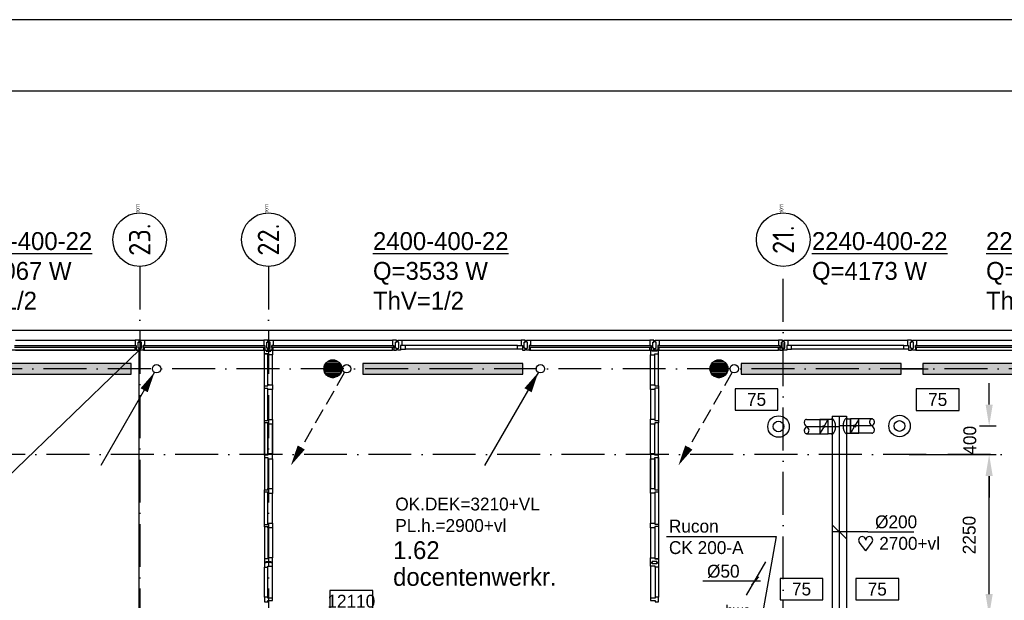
# Model space of a CAD drawing. Extents: x -39327 to 109237, y 358172 to 442272.
# Tile 94 of 96: x 69030 to 82799, y 434156 to 442272. Entities that reach past the tile are written whole.
import ezdxf
from ezdxf.enums import TextEntityAlignment as Align

# ---------------------------------------------------------------- set-up
doc = ezdxf.new("R2010")
doc.units = 0
doc.header["$LTSCALE"] = 100
for name, pattern in [('2322107', [2000, 1000, 1000]), ('CENTER2', [11.25, 7.5, -1.25, 1.25, -1.25]), ('CENTER4', [5, 3.125, -0.625, 0.625, -0.625]), ('DASHDOT', [9, 6, -1.5, 0, -1.5]), ('LURETOUR', [6, 4, -2])]:
    doc.linetypes.add(name, pattern=pattern)
doc.layers.get('0').update_dxf_attribs({"linetype": 'CONTINUOUS'})
doc.layers.get('DEFPOINTS').update_dxf_attribs({"linetype": 'CONTINUOUS'})
for name, color, linetype in [('00KAD025', 2, 'CONTINUOUS'), ('00KAD070', 5, 'CONTINUOUS'), ('AL$1----_ALGEMEEN', 7, 'CONTINUOUS'), ('AL$7----_STRAMIEN', 1, 'DASHDOT'), ('AL21----_BUITENWAND', 4, 'CONTINUOUS'), ('AL28----_KONSTRUKTIE', 3, 'CONTINUOUS'), ('AL31----_BUITENKOZ', 7, 'CONTINUOUS'), ('AL32----_BINNENKOZ', 7, 'CONTINUOUS'), ('ALN-----_BLOCKNAAM', 2, 'CONTINUOUS'), ('ALXAA---_GEWBETON', 12, 'CONTINUOUS'), ('ALXOU---_GLAS', 7, 'CONTINUOUS'), ('BL$2----', 7, 'CONTINUOUS'), ('BOUW', 8, 'CONTINUOUS'), ('WI561---', 1, 'CONTINUOUS'), ('WL521---', 4, 'CONTINUOUS'), ('WL561---', 4, 'CONTINUOUS'), ('WL561---_AANVOER', 4, 'CONTINUOUS'), ('WL570---', 3, 'CONTINUOUS'), ('WL570---_HARTLIJN', 1, 'CONTINUOUS'), ('WL570---_RETOUR', 3, 'CONTINUOUS'), ('WM$1----', 1, 'CONTINUOUS'), ('WM570---', 1, 'CONTINUOUS')]:
    doc.layers.add(name, color=color, linetype=linetype)
doc.styles.add('BURO-018', font='BUROFONT.shx', dxfattribs={"height": 180})
doc.styles.add('BURO-025', font='BUROFONT.shx', dxfattribs={"height": 250})
doc.styles.get("Standard").update_dxf_attribs({"font": 'ISOCP'})
doc.dimstyles.new('CEES', dxfattribs={"dimscale": 100, "dimtxt": 3, "dimasz": 3, "dimexe": 1, "dimexo": 1, "dimgap": 1.5, "dimtad": 0, "dimdec": 0, "dimzin": 0, "dimtxsty": 'BURO-018', "dimcen": -3, "dimdle": 1.25, "dimclrd": 1, "dimclre": 1, "dimclrt": 1, "dimazin": 3, "dimtfac": 0.75, "dimtdec": 0, "dimtofl": 0, "dimtmove": 0, "dimatfit": 3, "dimtvp": 1.5, "dimtolj": 1, "dimtzin": 0})

# ---------------------------------------------------------------- blocks, each defined once
blk = doc.blocks.new('1011')
at = {"layer": 'AL$7----_STRAMIEN', "color": 7, "linetype": 'CONTINUOUS'}
blk.add_circle((-750, 0), 750, dxfattribs=at)
at = {"layer": 'ALN-----_BLOCKNAAM', "linetype": 'CONTINUOUS'}
blk.add_text('1011', height=100, dxfattribs=at).set_placement((0, 0))
blk = doc.blocks.new('2322401')
at = {"color": 0, "linetype": 'CONTINUOUS'}
for p, q in [((-0.5, 0.5, 1), (-0.5, 0.5)), ((-0.5, 0.5, 1), (-0.5, -0.5, 1)), ((0.5, 0.5, 1), (-0.5, 0.5, 1)), ((0.5, 0.5), (-0.5, 0.5)), ((-0.5, 0.5), (-0.5, -0.5)), ((0.5, 0.5, 1), (0.5, 0.5)), ((0.5, -0.5, 1), (0.5, 0.5, 1)), ((0.5, -0.5), (0.5, 0.5)), ((-0.5, -0.5, 1), (-0.5, -0.5)), ((-0.5, -0.5, 1), (0.5, -0.5, 1)), ((-0.5, -0.5), (0.5, -0.5)), ((0.5, -0.5, 1), (0.5, -0.5))]:
    blk.add_line(p, q, dxfattribs=at)
blk = doc.blocks.new('CVHATCH1')
at = {"color": 0, "linetype": 'CONTINUOUS'}
blk.add_solid([(-0.5, -0.5), (0.5, -0.5), (-0.5, 0.5), (0.5, 0.5)], dxfattribs=at)
blk = doc.blocks.new('LU-ORNAM-C8C810')
at = {"color": 0, "linetype": 'CONTINUOUS'}
for radius in [100, 50]:
    blk.add_circle((0, 0), radius, dxfattribs=at)
at = {"color": 0, "linetype": 'CONTINUOUS', "style": 'BURO-018', "flags": 1}
for tag, p in [('LU_ID', (0, 0)), ('LU_DEBIET', (0, -3)), ('LU_FABR', (0, -6)), ('LU_ARTNR', (0, -9))]:
    blk.add_attdef(tag, p, '', height=1.8, dxfattribs=at)
blk = doc.blocks.new('LU-1D-K-C8')
at = {"color": 0, "linetype": 'CONTINUOUS'}
for p, q in [((-0.5, 100), (0.5, 100)), ((-0.5, -100), (0.5, -100))]:
    blk.add_line(p, q, dxfattribs=at)
at = {"layer": 'WL570---_HARTLIJN', "linetype": 'CENTER2'}
blk.add_line((-0.5, 0), (0.5, 0), dxfattribs=at)
blk = doc.blocks.new('LU-1-KB')
at = {"color": 0, "linetype": 'CONTINUOUS'}
for points in [[(0.168, 0.25, 0.068022), (0.155, 0.349, 0.080261), (0.119, 0.427, 0.107085), (0.061, 0.483, 0.138897), (0, 0.5, 0.138897), (-0.061, 0.483, 0.107085), (-0.119, 0.427, 0.080261), (-0.155, 0.349, 0.068022), (-0.168, 0.25, 0.068022)], [(0, -0.5, 0.138897), (0.061, -0.483, 0.107085), (0.119, -0.427, 0.080261), (0.155, -0.349, 0.068022), (0.168, -0.25, 0.068022)]]:
    blk.add_lwpolyline(points, format="xyb", dxfattribs=at)
for centre, start, end in [((0.167, 0.294), 187.45943, 240.38172), ((-0.167, 0.294), 299.61828, 352.54057), ((-0.167, -0.294), 7.45943, 60.38172)]:
    blk.add_arc(centre, 0.338, start, end, dxfattribs=at)
blk = doc.blocks.new('LU-ORND')
at = {"color": 0, "linetype": 'CONTINUOUS'}
for p, q in [((-3, 1.5), (-3, -1.5)), ((3, 1.5), (-3, 1.5)), ((3, -1.5), (3, 1.5)), ((-3, -1.5), (3, -1.5))]:
    blk.add_line(p, q, dxfattribs=at)
blk = doc.blocks.new('LU-1-KB1')
at = {"color": 0, "linetype": 'BYBLOCK'}
blk.add_line((0, -0.5), (0, 0.5), dxfattribs=at)
blk = doc.blocks.new('LU-1D-Z--5A-C8C89D')
at = {"color": 0, "linetype": 'CONTINUOUS'}
for p, q in [((-100, -116), (-100, -157)), ((100, -116), (100, -157)), ((-100, -157), (100, -157))]:
    blk.add_line(p, q, dxfattribs=at)
at = {"color": 0, "linetype": 'CONTINUOUS', "flags": 128}
for points in [[(-100, -116, 0.02182), (-100, -114, 0.037214), (-100, -113, 0.006436), (-101, -111, 0.02182), (-101, -111, 0.02182), (-101, -109, 0.02182), (-102, -108, 0.02182), (-103, -107, 0.02182), (-104, -106, 0.02182), (-105, -105, 0.02182), (-106, -104, 0.02182), (-107, -103, 0.02182), (-108, -102, 0.02182), (-109, -101, 0.02182), (-111, -101, 0.02182), (-111, -101, 0.006436), (-113, -100, 0.037214), (-114, -100, 0.02182), (-116, -100)], [(116, -100, 0.02182), (114, -100, 0.037214), (113, -100, 0.006436), (111, -101, 0.02182), (111, -101, 0.02182), (109, -101, 0.02182), (108, -102, 0.02182), (107, -103, 0.02182), (106, -104, 0.02182), (105, -105, 0.02182), (104, -106, 0.02182), (103, -107, 0.02182), (102, -108, 0.02182), (101, -109, 0.02182), (101, -111, 0.02182), (101, -111, 0.006436), (100, -113, 0.037214), (100, -114, 0.02182), (100, -116)]]:
    blk.add_lwpolyline(points, format="xyb", dxfattribs=at)
at = {"color": 0, "linetype": 'CONTINUOUS'}
blk.add_arc((0, -216), 164, 45, 135, dxfattribs=at)
at = {"layer": 'WL570---_HARTLIJN', "linetype": 'CENTER4'}
blk.add_line((0, -157), (0, 0), dxfattribs=at)
blk = doc.blocks.new('LU-1D-Z-5A-C8C89D')
at = {"color": 0, "linetype": 'CONTINUOUS'}
for p, q in [((-100, 116), (-100, 157)), ((-100, 157), (100, 157)), ((100, 116), (100, 157))]:
    blk.add_line(p, q, dxfattribs=at)
at = {"color": 0, "linetype": 'CONTINUOUS', "flags": 128}
for points in [[(-116, 100, 0.02182), (-114, 100, 0.037214), (-113, 100, 0.006436), (-111, 101, 0.02182), (-111, 101, 0.02182), (-109, 101, 0.02182), (-108, 102, 0.02182), (-107, 103, 0.02182), (-106, 104, 0.02182), (-105, 105, 0.02182), (-104, 106, 0.02182), (-103, 107, 0.02182), (-102, 108, 0.02182), (-101, 109, 0.02182), (-101, 111, 0.02182), (-101, 111, 0.006436), (-100, 113, 0.037214), (-100, 114, 0.02182), (-100, 116)], [(100, 116, 0.02182), (100, 114, 0.037214), (100, 113, 0.006436), (101, 111, 0.02182), (101, 111, 0.02182), (101, 109, 0.02182), (102, 108, 0.02182), (103, 107, 0.02182), (104, 106, 0.02182), (105, 105, 0.02182), (106, 104, 0.02182), (107, 103, 0.02182), (108, 102, 0.02182), (109, 101, 0.02182), (111, 101, 0.02182), (111, 101, 0.006436), (113, 100, 0.037214), (114, 100, 0.02182), (116, 100)]]:
    blk.add_lwpolyline(points, format="xyb", dxfattribs=at)
at = {"color": 0, "linetype": 'CONTINUOUS'}
blk.add_arc((0, 216), 164, 225, 315, dxfattribs=at)
at = {"layer": 'WL570---_HARTLIJN', "linetype": 'CENTER4'}
blk.add_line((0, 157), (0, 0), dxfattribs=at)
blk = doc.blocks.new('LU-1D-KL-C874')
at = {"color": 0, "linetype": 'CONTINUOUS'}
for p, q in [((-58, 100), (-58, -100)), ((58, 100), (-58, 100)), ((51, 87), (7, 13)), ((58, -100), (58, 100)), ((-58, -100), (58, -100)), ((-7, -13), (-51, -87))]:
    blk.add_line(p, q, dxfattribs=at)
blk.add_circle((0, 0), 14.6, dxfattribs=at)
blk = doc.blocks.new('*U92', base_point=(74882, 78159))
at = {"layer": 'WM570---', "linetype": 'CONTINUOUS'}
for p, q in [((74782, 78258), (74982, 78059)), ((75282, 78159), (74782, 78159)), ((75282, 78159), (75922, 78159))]:
    blk.add_line(p, q, dxfattribs=at)
at = {"layer": 'WM570---', "linetype": 'CONTINUOUS', "style": 'BURO-018'}
blk.add_text('%%c200', height=180, dxfattribs=at).set_placement((75382, 78209))
blk = doc.blocks.new('HART')
at = {"color": 1}
for q in [(-39.7, 52.4), (39.7, 52.4)]:
    blk.add_line((0, 0), q, dxfattribs=at)
for centre, start, end in [((-22.1, 65.7), 0, 217.18669), ((22.1, 65.7), 322.81331, 180)]:
    blk.add_arc(centre, 22.1, start, end, dxfattribs=at)
blk = doc.blocks.new('LDV3')
at = {"color": 0, "linetype": 'CONTINUOUS'}
for p, q in [((4.5, 7.79), (6.75, 11.69)), ((0.25, 0.43), (2.5, 4.33))]:
    blk.add_line(p, q, dxfattribs=at)
blk.add_lwpolyline([(0.25, 0.43, 0, 1, 0), (1.5, 2.6, 1, 1, 0)], format="xyseb", dxfattribs=at)
blk.add_circle((0, 0), 0.5, dxfattribs=at)
at = {"color": 0, "linetype": 'CONTINUOUS', "style": 'BURO-018'}
blk.add_attdef('LD_TEXT1', text='', height=1.8, dxfattribs=at).set_placement((3.5, 6.06), align=Align.MIDDLE)
blk = doc.blocks.new('CVRINFO2')
at = {"color": 0, "linetype": 'CONTINUOUS', "style": 'BURO-025'}
for tag, p in [('CV_TEXT125', (0, 0)), ('CV_TEXT225', (0, -4.17)), ('CV_TEXT325', (0, -8.33)), ('CV_TEXT425', (0, -12.5))]:
    blk.add_attdef(tag, p, '', height=2.5, dxfattribs=at)
blk = doc.blocks.new('LDV4107')
at = {"color": 0, "linetype": 'CONTINUOUS'}
blk.add_line((-0.25, -0.43), (-6.75, -11.69), dxfattribs=at)
blk.add_lwpolyline([(-0.25, -0.43, 0, 1, 0), (-1.5, -2.6, 1, 1, 0)], format="xyseb", dxfattribs=at)
blk.add_circle((0, 0), 0.5, dxfattribs=at)
blk = doc.blocks.new('LDV2108')
at = {"color": 0, "linetype": 'CONTINUOUS'}
for p, q in [((-0.25, -0.43), (-1.19, -2.06)), ((-1.56, -2.71), (-2.5, -4.33)), ((-2.87, -4.98), (-3.81, -6.6)), ((-4.19, -7.25), (-5.12, -8.88)), ((-5.5, -9.53), (-6.44, -11.15))]:
    blk.add_line(p, q, dxfattribs=at)
blk.add_lwpolyline([(-6.75, -11.69, 0, 1, 0), (-5.5, -9.53, 1, 1, 0)], format="xyseb", dxfattribs=at)
blk.add_circle((0, 0), 0.5, dxfattribs=at)
blk = doc.blocks.new('*D378')
at = {"color": 1, "linetype": 'BYBLOCK'}
for p, q in [((81434, 436193), (82651, 436193)), ((82551, 434243), (82551, 435893)), ((81434, 433943), (82651, 433943))]:
    blk.add_line(p, q, dxfattribs=at)
for points in [[(82501, 435893), (82601, 435893), (82551, 436193)], [(82501, 434243), (82601, 434243), (82551, 433943)]]:
    blk.add_solid(points, dxfattribs=at)
at = {"layer": 'DEFPOINTS', "color": 0, "linetype": 'BYBLOCK'}
for p in [(81334, 436193), (82551, 436193), (81334, 433943)]:
    blk.add_point(p, dxfattribs=at)
at = {"color": 1, "linetype": 'BYBLOCK', "insert": (82273, 435068), "char_height": 180, "attachment_point": 5, "rotation": 90, "style": 'BURO-018'}
blk.add_mtext('\\A1;2250', dxfattribs=at)
blk = doc.blocks.new('*D380')
at = {"color": 1, "linetype": 'BYBLOCK'}
for p, q in [((82540, 436893), (82540, 437193)), ((82403, 436593), (82640, 436593)), ((82451, 436193), (82440, 436193)), ((82540, 435893), (82540, 435593))]:
    blk.add_line(p, q, dxfattribs=at)
for points in [[(82490, 436893), (82590, 436893), (82540, 436593)], [(82490, 435893), (82590, 435893), (82540, 436193)]]:
    blk.add_solid(points, dxfattribs=at)
at = {"layer": 'DEFPOINTS', "color": 0, "linetype": 'BYBLOCK'}
for p in [(82303, 436593), (82540, 436593), (82551, 436193)]:
    blk.add_point(p, dxfattribs=at)
at = {"color": 1, "linetype": 'BYBLOCK', "insert": (82270, 436393), "char_height": 180, "attachment_point": 5, "rotation": 90, "style": 'BURO-018'}
blk.add_mtext('\\A1;400', dxfattribs=at)

msp = doc.modelspace()

# ---------------------------------------------------------------- hatches: boundary and pattern name
at = {"layer": 'ALXAA---_GEWBETON'}
h = msp.add_hatch(dxfattribs=at)
h.set_pattern_fill('GEWPBET', color=8, scale=100, style=0)
h.set_pattern_definition([(0, (-71492.193, 403848.483), (0, 20), [])])
edge = h.paths.add_edge_path()
edge.add_arc((78808, 437392.8), 125, 0, 360)

# ---------------------------------------------------------------- linework, layer by layer
at = {"color": 8, "linetype": 'CONTINUOUS'}
for points in [[(72451, 434201.3), (72451, 434134.3), (72498, 434134.3), (72498, 434151.3), (72565, 434151.3), (72565, 434184.3), (72498, 434184.3), (72498, 434201.3)], [(77965, 434134.3), (77965, 434201.3), (77918, 434201.3), (77918, 434184.3), (77851, 434184.3), (77851, 434151.3), (77918, 434151.3), (77918, 434134.3)]]:
    msp.add_lwpolyline(points, close=True, dxfattribs=at)
at = {"layer": '00KAD025', "linetype": 'CONTINUOUS'}
msp.add_line((109237.4, 442271.9), (-39327.3, 442271.9), dxfattribs=at)
at = {"layer": '00KAD070', "linetype": 'CONTINUOUS'}
msp.add_line((108237.4, 441271.9), (-38327.3, 441271.9), dxfattribs=at)
at = {"layer": 'AL$1----_ALGEMEEN', "color": 8}
for p, q in [((61708, 428992.8), (70699, 437652.8)), ((70699, 437652.8), (61708, 437652.8)), ((70699, 428992.8), (70699, 437652.8))]:
    msp.add_line(p, q, dxfattribs=at)
at = {"layer": 'AL$7----_STRAMIEN', "color": 1}
for p, q in [((70708, 438822.2), (70708, 402640.1)), ((72508, 438822.2), (72508, 369654)), ((79708, 417348.4), (79708, 438822.2)), ((90664.5, 437392.8), (8116, 437392.8)), ((90708, 436192.8), (8116, 436192.8))]:
    msp.add_line(p, q, dxfattribs=at)
at = {"layer": 'AL21----_BUITENWAND', "color": 8}
msp.add_line((53968, 437932.8), (87448, 437932.8), dxfattribs=at)
at = {"layer": 'AL28----_KONSTRUKTIE', "color": 8}
for centre in [(73408, 437392.8), (78808, 437392.8)]:
    msp.add_circle(centre, 125, dxfattribs=at)
at = {"layer": 'AL31----_BUITENKOZ', "color": 8}
for p, q in [((68973, 437791.8), (70643, 437791.8)), ((70773, 437791.8), (72443, 437791.8)), ((72573, 437791.8), (74243, 437791.8)), ((74373, 437791.8), (76043, 437791.8)), ((76173, 437791.8), (77843, 437791.8)), ((77973, 437791.8), (79643, 437791.8)), ((68973, 437652.8), (70643, 437652.8)), ((70773, 437652.8), (72443, 437652.8)), ((72573, 437652.8), (74243, 437652.8)), ((75993, 437719.8), (74423, 437719.8)), ((75993, 437665.8), (74423, 437665.8)), ((76173, 437652.8), (77843, 437652.8)), ((77973, 437652.8), (79643, 437652.8))]:
    msp.add_line(p, q, dxfattribs=at)
at = {"layer": 'AL31----_BUITENKOZ', "color": 8, "linetype": 'CONTINUOUS'}
for p, q in [((70680.1, 437791.8), (70643, 437791.8)), ((70643, 437791.8), (70643, 437784.8)), ((70643, 437784.8), (70643, 437780.8)), ((70643, 437780.8), (70643, 437772.8)), ((70643, 437772.8), (70643, 437719.8)), ((70699, 437791.8), (70680.1, 437791.8)), ((70685, 437682.8), (70685, 437762.8)), ((70685, 437762.8), (70699, 437762.8)), ((70699, 437785.8), (70699, 437791.8)), ((70699, 437771.8), (70699, 437785.8)), ((70699, 437762.8), (70699, 437771.8)), ((70699, 437771.8), (70699, 437771.8)), ((70717, 437785.8), (70717, 437791.8)), ((70717, 437791.8), (70735.9, 437791.8)), ((70717, 437772.3), (70717, 437785.8)), ((70717, 437762.3), (70717, 437772.3)), ((70717, 437772.3), (70717, 437772.3)), ((70731, 437762.3), (70717, 437762.3)), ((70731, 437682.3), (70731, 437762.3)), ((70735.9, 437791.8), (70773, 437791.8)), ((70773, 437791.8), (70773, 437784.8)), ((70773, 437784.8), (70773, 437780.8)), ((70773, 437780.8), (70773, 437772.8)), ((70773, 437772.8), (70773, 437719.8)), ((72480.1, 437791.8), (72443, 437791.8)), ((72443, 437791.8), (72443, 437784.8)), ((72443, 437784.8), (72443, 437780.8)), ((72443, 437780.8), (72443, 437772.8)), ((72443, 437772.8), (72443, 437719.8)), ((72499, 437791.8), (72480.1, 437791.8)), ((72485, 437682.8), (72485, 437762.8)), ((72485, 437762.8), (72499, 437762.8)), ((72499, 437785.8), (72499, 437791.8)), ((72499, 437771.8), (72499, 437785.8)), ((72499, 437762.8), (72499, 437771.8)), ((72499, 437771.8), (72499, 437771.8)), ((72517, 437785.8), (72517, 437791.8)), ((72517, 437791.8), (72535.9, 437791.8)), ((72517, 437772.3), (72517, 437785.8)), ((72517, 437762.3), (72517, 437772.3)), ((72517, 437772.3), (72517, 437772.3)), ((72531, 437762.3), (72517, 437762.3)), ((72531, 437682.3), (72531, 437762.3)), ((72535.9, 437791.8), (72573, 437791.8)), ((72573, 437791.8), (72573, 437784.8)), ((72573, 437784.8), (72573, 437780.8)), ((72573, 437780.8), (72573, 437772.8)), ((72573, 437772.8), (72573, 437719.8)), ((74280.1, 437791.8), (74243, 437791.8)), ((74243, 437791.8), (74243, 437784.8)), ((74243, 437784.8), (74243, 437780.8)), ((74243, 437780.8), (74243, 437772.8)), ((74243, 437772.8), (74243, 437719.8)), ((74299, 437791.8), (74280.1, 437791.8)), ((74285, 437682.8), (74285, 437762.8)), ((74285, 437762.8), (74299, 437762.8)), ((74299, 437785.8), (74299, 437791.8)), ((74299, 437771.8), (74299, 437785.8)), ((74299, 437762.8), (74299, 437771.8)), ((74299, 437771.8), (74299, 437771.8)), ((74317, 437785.8), (74317, 437791.8)), ((74317, 437791.8), (74335.9, 437791.8)), ((74317, 437772.3), (74317, 437785.8)), ((74317, 437762.3), (74317, 437772.3)), ((74317, 437772.3), (74317, 437772.3)), ((74331, 437762.3), (74317, 437762.3)), ((74331, 437682.3), (74331, 437762.3)), ((74335.9, 437791.8), (74373, 437791.8)), ((74373, 437791.8), (74373, 437784.8)), ((74373, 437784.8), (74373, 437780.8)), ((74373, 437780.8), (74373, 437772.8)), ((74373, 437772.8), (74373, 437719.8)), ((76080.1, 437791.8), (76043, 437791.8)), ((76043, 437791.8), (76043, 437784.8)), ((76043, 437784.8), (76043, 437780.8)), ((76043, 437780.8), (76043, 437772.8)), ((76043, 437772.8), (76043, 437719.8)), ((76099, 437791.8), (76080.1, 437791.8)), ((76085, 437682.8), (76085, 437762.8)), ((76085, 437762.8), (76099, 437762.8)), ((76099, 437785.8), (76099, 437791.8)), ((76099, 437771.8), (76099, 437785.8)), ((76099, 437762.8), (76099, 437771.8)), ((76099, 437771.8), (76099, 437771.8)), ((76117, 437785.8), (76117, 437791.8)), ((76117, 437791.8), (76135.9, 437791.8)), ((76117, 437772.3), (76117, 437785.8)), ((76117, 437762.3), (76117, 437772.3)), ((76117, 437772.3), (76117, 437772.3)), ((76131, 437762.3), (76117, 437762.3)), ((76131, 437682.3), (76131, 437762.3)), ((76135.9, 437791.8), (76173, 437791.8)), ((76173, 437791.8), (76173, 437784.8)), ((76173, 437784.8), (76173, 437780.8)), ((76173, 437780.8), (76173, 437772.8)), ((76173, 437772.8), (76173, 437719.8)), ((77880.1, 437791.8), (77843, 437791.8)), ((77843, 437791.8), (77843, 437784.8)), ((77843, 437784.8), (77843, 437780.8)), ((77843, 437780.8), (77843, 437772.8)), ((77843, 437772.8), (77843, 437719.8)), ((77899, 437791.8), (77880.1, 437791.8)), ((77885, 437682.8), (77885, 437762.8)), ((77885, 437762.8), (77899, 437762.8)), ((77899, 437785.8), (77899, 437791.8)), ((77899, 437771.8), (77899, 437785.8)), ((77899, 437762.8), (77899, 437771.8)), ((77899, 437771.8), (77899, 437771.8)), ((77917, 437785.8), (77917, 437791.8)), ((77917, 437791.8), (77935.9, 437791.8)), ((77917, 437772.3), (77917, 437785.8)), ((77917, 437762.3), (77917, 437772.3)), ((77917, 437772.3), (77917, 437772.3)), ((77931, 437762.3), (77917, 437762.3)), ((77931, 437682.3), (77931, 437762.3)), ((77935.9, 437791.8), (77973, 437791.8)), ((77973, 437791.8), (77973, 437784.8)), ((77973, 437784.8), (77973, 437780.8)), ((77973, 437780.8), (77973, 437772.8)), ((77973, 437772.8), (77973, 437719.8)), ((70643, 437719.8), (70660, 437719.8)), ((70643, 437652.8), (70643, 437689.8)), ((70643, 437689.8), (70660, 437689.8)), ((70655, 437652.8), (70643, 437652.8)), ((70660, 437657.8), (70655, 437657.8)), ((70655, 437657.8), (70655, 437652.8)), ((70660, 437719.8), (70660, 437652.8)), ((70660, 437689.8), (70660, 437657.8)), ((70660, 437652.8), (70699, 437652.8)), ((70699, 437682.8), (70685, 437682.8)), ((70699, 437672.8), (70699, 437682.8)), ((70699, 437658.8), (70699, 437672.8)), ((70699, 437672.8), (70699, 437672.8)), ((70699, 437652.8), (70699, 437658.8)), ((70717, 437672.8), (70717, 437682.3)), ((70717, 437682.3), (70731, 437682.3)), ((70717, 437658.8), (70717, 437672.8)), ((70717, 437672.8), (70717, 437672.8)), ((70717, 437652.8), (70717, 437658.8)), ((70756, 437652.8), (70717, 437652.8)), ((70773, 437719.8), (70756, 437719.8)), ((70756, 437719.8), (70756, 437652.8)), ((70756, 437689.8), (70756, 437657.8)), ((70773, 437689.8), (70756, 437689.8)), ((70756, 437657.8), (70761, 437657.8)), ((70761, 437657.8), (70761, 437652.8)), ((70761, 437652.8), (70773, 437652.8)), ((70773, 437652.8), (70773, 437689.8)), ((72443, 437719.8), (72460, 437719.8)), ((72443, 437652.8), (72443, 437689.8)), ((72443, 437689.8), (72460, 437689.8)), ((72455, 437652.8), (72443, 437652.8)), ((72460, 437657.8), (72455, 437657.8)), ((72455, 437657.8), (72455, 437652.8)), ((72460, 437719.8), (72460, 437652.8)), ((72460, 437689.8), (72460, 437657.8)), ((72460, 437652.8), (72499, 437652.8)), ((72499, 437682.8), (72485, 437682.8)), ((72499, 437672.8), (72499, 437682.8)), ((72499, 437658.8), (72499, 437672.8)), ((72499, 437672.8), (72499, 437672.8)), ((72499, 437652.8), (72499, 437658.8)), ((72517, 437672.8), (72517, 437682.3)), ((72517, 437682.3), (72531, 437682.3)), ((72517, 437658.8), (72517, 437672.8)), ((72517, 437672.8), (72517, 437672.8)), ((72517, 437652.8), (72517, 437658.8)), ((72556, 437652.8), (72517, 437652.8)), ((72573, 437719.8), (72556, 437719.8)), ((72556, 437719.8), (72556, 437652.8)), ((72556, 437689.8), (72556, 437657.8)), ((72573, 437689.8), (72556, 437689.8)), ((72556, 437657.8), (72561, 437657.8)), ((72561, 437657.8), (72561, 437652.8)), ((72561, 437652.8), (72573, 437652.8)), ((72573, 437652.8), (72573, 437689.8)), ((74243, 437719.8), (74260, 437719.8)), ((74243, 437652.8), (74243, 437689.8)), ((74243, 437689.8), (74260, 437689.8)), ((74255, 437652.8), (74243, 437652.8)), ((74260, 437657.8), (74255, 437657.8)), ((74255, 437657.8), (74255, 437652.8)), ((74260, 437719.8), (74260, 437652.8)), ((74260, 437689.8), (74260, 437657.8)), ((74260, 437652.8), (74299, 437652.8)), ((74299, 437682.8), (74285, 437682.8)), ((74299, 437672.8), (74299, 437682.8)), ((74299, 437658.8), (74299, 437672.8)), ((74299, 437672.8), (74299, 437672.8)), ((74299, 437652.8), (74299, 437658.8)), ((74317, 437672.8), (74317, 437682.3)), ((74317, 437682.3), (74331, 437682.3)), ((74317, 437658.8), (74317, 437672.8)), ((74317, 437672.8), (74317, 437672.8)), ((74317, 437652.8), (74317, 437658.8)), ((74356, 437652.8), (74317, 437652.8)), ((74373, 437719.8), (74356, 437719.8)), ((74356, 437719.8), (74356, 437652.8)), ((74356, 437719.8), (74356, 437665.8)), ((74423, 437719.8), (74356, 437719.8)), ((74356, 437665.8), (74423, 437665.8)), ((74423, 437665.8), (74423, 437719.8)), ((75993, 437665.8), (75993, 437719.8)), ((75993, 437719.8), (76060, 437719.8)), ((76060, 437665.8), (75993, 437665.8)), ((76043, 437719.8), (76060, 437719.8)), ((76060, 437719.8), (76060, 437652.8)), ((76060, 437719.8), (76060, 437665.8)), ((76060, 437652.8), (76099, 437652.8)), ((76099, 437682.8), (76085, 437682.8)), ((76099, 437672.8), (76099, 437682.8)), ((76099, 437658.8), (76099, 437672.8)), ((76099, 437672.8), (76099, 437672.8)), ((76099, 437652.8), (76099, 437658.8)), ((76117, 437672.8), (76117, 437682.3)), ((76117, 437682.3), (76131, 437682.3)), ((76117, 437658.8), (76117, 437672.8)), ((76117, 437672.8), (76117, 437672.8)), ((76117, 437652.8), (76117, 437658.8)), ((76156, 437652.8), (76117, 437652.8)), ((76173, 437719.8), (76156, 437719.8)), ((76156, 437719.8), (76156, 437652.8)), ((76156, 437689.8), (76156, 437657.8)), ((76173, 437689.8), (76156, 437689.8)), ((76156, 437657.8), (76161, 437657.8)), ((76161, 437657.8), (76161, 437652.8)), ((76161, 437652.8), (76173, 437652.8)), ((76173, 437652.8), (76173, 437689.8)), ((77843, 437719.8), (77860, 437719.8)), ((77843, 437652.8), (77843, 437689.8)), ((77843, 437689.8), (77860, 437689.8)), ((77855, 437652.8), (77843, 437652.8)), ((77860, 437657.8), (77855, 437657.8)), ((77855, 437657.8), (77855, 437652.8)), ((77860, 437719.8), (77860, 437652.8)), ((77860, 437689.8), (77860, 437657.8)), ((77860, 437652.8), (77899, 437652.8)), ((77899, 437682.8), (77885, 437682.8)), ((77899, 437672.8), (77899, 437682.8)), ((77899, 437658.8), (77899, 437672.8)), ((77899, 437672.8), (77899, 437672.8)), ((77899, 437652.8), (77899, 437658.8)), ((77917, 437672.8), (77917, 437682.3)), ((77917, 437682.3), (77931, 437682.3)), ((77917, 437658.8), (77917, 437672.8)), ((77917, 437672.8), (77917, 437672.8)), ((77917, 437652.8), (77917, 437658.8)), ((77956, 437652.8), (77917, 437652.8)), ((77973, 437719.8), (77956, 437719.8)), ((77956, 437719.8), (77956, 437652.8)), ((77956, 437689.8), (77956, 437657.8)), ((77973, 437689.8), (77956, 437689.8)), ((77956, 437657.8), (77961, 437657.8)), ((77961, 437657.8), (77961, 437652.8)), ((77961, 437652.8), (77973, 437652.8)), ((77973, 437652.8), (77973, 437689.8))]:
    msp.add_line(p, q, dxfattribs=at)
for points in [[(79660, 437652.8), (79699, 437652.8), (79699, 437658.8), (79699, 437672.8), (79699, 437672.8), (79699, 437682.8), (79685, 437682.8), (79685, 437762.8), (79699, 437762.8), (79699, 437771.8), (79699, 437771.8), (79699, 437785.8), (79699, 437791.8), (79680.1, 437791.8), (79643, 437791.8), (79643, 437784.8), (79643, 437780.8), (79643, 437772.8), (79643, 437719.8), (79660, 437719.8)], [(79756, 437652.8), (79717, 437652.8), (79717, 437658.8), (79717, 437672.8), (79717, 437672.8), (79717, 437682.3), (79731, 437682.3), (79731, 437762.3), (79717, 437762.3), (79717, 437772.3), (79717, 437772.3), (79717, 437785.8), (79717, 437791.8), (79735.9, 437791.8), (79773, 437791.8), (79773, 437784.8), (79773, 437780.8), (79773, 437772.8), (79773, 437719.8), (79756, 437719.8)], [(81460, 437652.8), (81499, 437652.8), (81499, 437658.8), (81499, 437672.8), (81499, 437672.8), (81499, 437682.8), (81485, 437682.8), (81485, 437762.8), (81499, 437762.8), (81499, 437771.8), (81499, 437771.8), (81499, 437785.8), (81499, 437791.8), (81480.1, 437791.8), (81443, 437791.8), (81443, 437784.8), (81443, 437780.8), (81443, 437772.8), (81443, 437719.8), (81460, 437719.8)], [(81556, 437652.8), (81517, 437652.8), (81517, 437658.8), (81517, 437672.8), (81517, 437672.8), (81517, 437682.3), (81531, 437682.3), (81531, 437762.3), (81517, 437762.3), (81517, 437772.3), (81517, 437772.3), (81517, 437785.8), (81517, 437791.8), (81535.9, 437791.8), (81573, 437791.8), (81573, 437784.8), (81573, 437780.8), (81573, 437772.8), (81573, 437719.8), (81556, 437719.8)], [(79660, 437689.8), (79660, 437657.8), (79655, 437657.8), (79655, 437652.8), (79643, 437652.8), (79643, 437689.8)], [(79756, 437719.8), (79756, 437665.8), (79823, 437665.8), (79823, 437719.8)], [(81460, 437719.8), (81460, 437665.8), (81393, 437665.8), (81393, 437719.8)], [(81556, 437689.8), (81556, 437657.8), (81561, 437657.8), (81561, 437652.8), (81573, 437652.8), (81573, 437689.8)]]:
    msp.add_lwpolyline(points, close=True, dxfattribs=at)
at = {"layer": 'AL31----_BUITENKOZ', "color": 8}
for points in [[(79773, 437791.8), (81443, 437791.8)], [(81573, 437791.8), (83243, 437791.8)], [(81393, 437719.8), (79823, 437719.8)], [(81393, 437665.8), (79823, 437665.8)], [(81573, 437652.8), (83243, 437652.8)]]:
    msp.add_lwpolyline(points, dxfattribs=at)
at = {"layer": 'AL32----_BINNENKOZ', "color": 8}
for p, q in [((72451, 437652.8), (72476, 437652.8)), ((72451, 437602.8), (72451, 437652.8)), ((72451, 437602.8), (72502, 437602.8)), ((72502, 437602.8), (72451, 437602.8)), ((72451, 437152.3), (72451, 437602.8)), ((72476, 437652.8), (72476, 437636.8)), ((72476, 437636.8), (72543, 437636.8)), ((72502, 437585.8), (72502, 437602.8)), ((72543, 437636.8), (72543, 437652.8)), ((72543, 437652.8), (72565, 437652.8)), ((72565, 437652.8), (72565, 437585.8)), ((77873, 437652.8), (77851, 437652.8)), ((77851, 437652.8), (77851, 437585.8)), ((77873, 437636.8), (77873, 437652.8)), ((77940, 437636.8), (77873, 437636.8)), ((77914, 437585.8), (77914, 437602.8)), ((77914, 437602.8), (77965, 437602.8)), ((77965, 437652.8), (77940, 437652.8)), ((77940, 437652.8), (77940, 437636.8)), ((77965, 437602.8), (77965, 437652.8)), ((77965, 437152.8), (77965, 437602.8)), ((72565, 437585.8), (72502, 437585.8)), ((72502, 437169.3), (72502, 437585.8)), ((72565, 437169.3), (72565, 437585.8)), ((77851, 437585.8), (77914, 437585.8)), ((77851, 437169.8), (77851, 437585.8)), ((77851, 437169.8), (77851, 437585.8)), ((77914, 437169.8), (77914, 437585.8)), ((72451, 437151.8), (72502, 437151.8)), ((72451, 437118.8), (72451, 437151.8)), ((72451, 436668.3), (72451, 437118.8)), ((72502, 437118.8), (72451, 437118.8)), ((72502, 437151.8), (72502, 437168.8)), ((72502, 437168.8), (72565, 437168.8)), ((72502, 437101.8), (72502, 437118.8)), ((72502, 436685.3), (72502, 437101.8)), ((72565, 437101.8), (72502, 437101.8)), ((72565, 437168.8), (72565, 437101.8)), ((72565, 436685.3), (72565, 437101.8)), ((72565, 436685.3), (72565, 437101.8)), ((77851, 437102.8), (77851, 437169.8)), ((77851, 437169.8), (77914, 437169.8)), ((77851, 437102.8), (77851, 436686.3)), ((77851, 437102.8), (77851, 436686.3)), ((77914, 437102.8), (77851, 437102.8)), ((77914, 437169.8), (77914, 437152.8)), ((77914, 437152.8), (77965, 437152.8)), ((77965, 437119.8), (77914, 437119.8)), ((77914, 437119.8), (77914, 437102.8)), ((77914, 437102.8), (77914, 436686.3)), ((77965, 437152.8), (77965, 437119.8)), ((77965, 437119.8), (77965, 436669.3)), ((72451, 436668.3), (72502, 436668.3)), ((72451, 436635.3), (72451, 436668.3)), ((72451, 436635.3), (72451, 436184.8)), ((72502, 436635.3), (72451, 436635.3)), ((72451, 436184.8), (72451, 436635.3)), ((72502, 436668.3), (72502, 436685.3)), ((72502, 436685.3), (72565, 436685.3)), ((72502, 436618.3), (72502, 436635.3)), ((72565, 436685.3), (72565, 436618.3)), ((77851, 436619.3), (77851, 436686.3)), ((77851, 436686.3), (77914, 436686.3)), ((77914, 436686.3), (77914, 436669.3)), ((77914, 436669.3), (77965, 436669.3)), ((77965, 436636.3), (77914, 436636.3)), ((77914, 436636.3), (77914, 436619.3)), ((77965, 436669.3), (77965, 436636.3)), ((77965, 436185.8), (77965, 436636.3)), ((72502, 436618.3), (72502, 436201.8)), ((72565, 436618.3), (72502, 436618.3)), ((72502, 436201.8), (72502, 436618.3)), ((72565, 436618.3), (72565, 436201.8)), ((72565, 436201.8), (72565, 436618.3)), ((72565, 436618.3), (72565, 436201.8)), ((72565, 436201.8), (72565, 436618.3)), ((77851, 436202.8), (77851, 436619.3)), ((77914, 436619.3), (77851, 436619.3)), ((77851, 436202.8), (77851, 436619.3)), ((77914, 436202.8), (77914, 436619.3)), ((72502, 436184.8), (72451, 436184.8)), ((72451, 436184.8), (72451, 436151.8)), ((72451, 436151.8), (72451, 435701.3)), ((72451, 436151.8), (72502, 436151.8)), ((72565, 436201.8), (72502, 436201.8)), ((72502, 436201.8), (72502, 436184.8)), ((72502, 436151.8), (72502, 436134.8)), ((72502, 436134.8), (72502, 435718.3)), ((72502, 436134.8), (72565, 436134.8)), ((72565, 436134.8), (72565, 436201.8)), ((72565, 436134.8), (72565, 435718.3)), ((72565, 436134.8), (72565, 435718.3)), ((77914, 436202.8), (77851, 436202.8)), ((77851, 436202.8), (77851, 436135.8)), ((77851, 435719.3), (77851, 436135.8)), ((77851, 436135.8), (77914, 436135.8)), ((77851, 436135.8), (77851, 435719.3)), ((77851, 435719.3), (77851, 436135.8)), ((77851, 436135.8), (77851, 435719.3)), ((77914, 436185.8), (77914, 436202.8)), ((77965, 436185.8), (77914, 436185.8)), ((77914, 436135.8), (77914, 436152.8)), ((77914, 436152.8), (77965, 436152.8)), ((77914, 435719.3), (77914, 436135.8)), ((77914, 436135.8), (77914, 435719.3)), ((77965, 436152.8), (77965, 436185.8)), ((77965, 435702.3), (77965, 436152.8)), ((77965, 436152.8), (77965, 435702.3)), ((72451, 435701.3), (72502, 435701.3)), ((72451, 435668.3), (72451, 435701.3)), ((72451, 435217.8), (72451, 435668.3)), ((72502, 435668.3), (72451, 435668.3)), ((72502, 435701.3), (72502, 435718.3)), ((72502, 435718.3), (72565, 435718.3)), ((72502, 435651.3), (72502, 435668.3)), ((72565, 435718.3), (72565, 435651.3)), ((77851, 435652.3), (77851, 435719.3)), ((77851, 435719.3), (77914, 435719.3)), ((77914, 435719.3), (77914, 435702.3)), ((77914, 435702.3), (77965, 435702.3)), ((77965, 435669.3), (77914, 435669.3)), ((77914, 435669.3), (77914, 435652.3)), ((77965, 435702.3), (77965, 435669.3)), ((77965, 435669.3), (77965, 435218.8)), ((72502, 435234.8), (72502, 435651.3)), ((72565, 435651.3), (72502, 435651.3)), ((72565, 435234.8), (72565, 435651.3)), ((72565, 435234.8), (72565, 435651.3)), ((77851, 435652.3), (77851, 435235.8)), ((77914, 435652.3), (77851, 435652.3)), ((77851, 435652.3), (77851, 435235.8)), ((77914, 435652.3), (77914, 435235.8)), ((72451, 435217.8), (72502, 435217.8)), ((72451, 435184.8), (72451, 435217.8)), ((72451, 435184.8), (72451, 434734.8)), ((72502, 435184.8), (72451, 435184.8)), ((72502, 435217.8), (72502, 435234.8)), ((72502, 435234.8), (72565, 435234.8)), ((72502, 435167.8), (72502, 435184.8)), ((72502, 435167.8), (72502, 434751.8)), ((72565, 435167.8), (72502, 435167.8)), ((72565, 435234.8), (72565, 435167.8)), ((72565, 435167.8), (72565, 434751.8)), ((72565, 435167.8), (72565, 434751.8)), ((77851, 435168.8), (77851, 435235.8)), ((77851, 435235.8), (77914, 435235.8)), ((77914, 435168.8), (77851, 435168.8)), ((77851, 435168.3), (77851, 434751.8)), ((77914, 435235.8), (77914, 435218.8)), ((77914, 435218.8), (77965, 435218.8)), ((77965, 435185.8), (77914, 435185.8)), ((77914, 435185.8), (77914, 435168.8)), ((77914, 435168.3), (77914, 434751.8)), ((77965, 435218.8), (77965, 435185.8)), ((77965, 435185.3), (77965, 434734.8)), ((72502, 434734.8), (72451, 434734.8)), ((72451, 434734.8), (72451, 434684.8)), ((72476, 434684.8), (72476, 434700.8)), ((72476, 434700.8), (72543, 434700.8)), ((72565, 434751.8), (72502, 434751.8)), ((72502, 434751.8), (72502, 434734.8)), ((72543, 434700.8), (72543, 434684.8)), ((72565, 434684.8), (72565, 434751.8)), ((77851, 434684.8), (77851, 434751.8)), ((77851, 434751.8), (77914, 434751.8)), ((77940, 434700.8), (77873, 434700.8)), ((77873, 434700.8), (77873, 434684.8)), ((77914, 434751.8), (77914, 434734.8)), ((77965, 434734.8), (77914, 434734.8)), ((77914, 434734.8), (77965, 434734.8)), ((77940, 434684.8), (77940, 434700.8)), ((77965, 434734.8), (77965, 434684.8)), ((72451, 434684.8), (72476, 434684.8)), ((72565, 434684.8), (72451, 434684.8)), ((72451, 434684.8), (72451, 434617.8)), ((72451, 434617.8), (72498, 434617.8)), ((72451, 434201.3), (72451, 434617.8)), ((72498, 434617.8), (72498, 434634.8)), ((72498, 434634.8), (72565, 434634.8)), ((72498, 434201.3), (72498, 434617.8)), ((72543, 434684.8), (72565, 434684.8)), ((72565, 434634.8), (72565, 434684.8)), ((72565, 434184.3), (72565, 434634.8)), ((77873, 434684.8), (77851, 434684.8)), ((77851, 434684.8), (77875, 434684.8)), ((77851, 434634.8), (77851, 434684.8)), ((77918, 434634.8), (77851, 434634.8)), ((77851, 434634.8), (77851, 434184.3)), ((77875, 434667.8), (77875, 434684.8)), ((77942, 434667.8), (77875, 434667.8)), ((77918, 434617.8), (77918, 434634.8)), ((77965, 434617.8), (77918, 434617.8)), ((77918, 434617.8), (77918, 434201.3)), ((77965, 434684.8), (77940, 434684.8)), ((77965, 434684.8), (77942, 434684.8)), ((77942, 434684.8), (77942, 434667.8)), ((77942, 434684.8), (77965, 434684.8)), ((77965, 434684.8), (77965, 434617.8)), ((77965, 434617.8), (77965, 434201.3))]:
    msp.add_line(p, q, dxfattribs=at)
at = {"layer": 'ALXAA---_GEWBETON', "color": 8}
for p, q in [((73308.5, 437468.5), (73507.4, 437468.5)), ((73327.6, 437488.5), (73488.4, 437488.5)), ((73360.7, 437508.5), (73455.3, 437508.5)), ((73283.1, 437388.5), (73532.9, 437388.5)), ((73284, 437408.5), (73532, 437408.5)), ((73285.4, 437368.5), (73530.6, 437368.5)), ((73288.2, 437428.5), (73527.8, 437428.5)), ((73291.1, 437348.5), (73524.9, 437348.5)), ((73296.1, 437448.5), (73519.9, 437448.5)), ((73300.8, 437328.5), (73515.2, 437328.5)), ((73315.7, 437308.5), (73500.3, 437308.5)), ((73339.1, 437288.5), (73476.9, 437288.5)), ((73394.7, 437268.5), (73421.3, 437268.5)), ((78794.7, 437268.5), (78821.3, 437268.5))]:
    msp.add_line(p, q, dxfattribs=at)
at = {"layer": 'ALXOU---_GLAS', "color": 8}
for p, q in [((68958, 437717.8), (70658, 437717.8)), ((70658, 437691.8), (68958, 437691.8)), ((70658, 437717.8), (70658, 437691.8)), ((70758, 437691.8), (70758, 437717.8)), ((70758, 437717.8), (72458, 437717.8)), ((72458, 437691.8), (70758, 437691.8)), ((72458, 437717.8), (72458, 437691.8)), ((72558, 437691.8), (72558, 437717.8)), ((72558, 437717.8), (74258, 437717.8)), ((74258, 437691.8), (72558, 437691.8)), ((74258, 437717.8), (74258, 437691.8)), ((76158, 437691.8), (76158, 437717.8)), ((76158, 437717.8), (77858, 437717.8)), ((77858, 437691.8), (76158, 437691.8)), ((77858, 437717.8), (77858, 437691.8)), ((77958, 437691.8), (77958, 437717.8)), ((77958, 437717.8), (79658, 437717.8)), ((79658, 437691.8), (77958, 437691.8)), ((79658, 437717.8), (79658, 437691.8))]:
    msp.add_line(p, q, dxfattribs=at)
msp.add_lwpolyline([(83258, 437717.8), (83258, 437691.8), (81558, 437691.8), (81558, 437717.8)], close=True, dxfattribs=at)
at = {"layer": 'WL561---_AANVOER', "linetype": '2322107'}
msp.add_line((81371, 437392.8), (81733.3, 437392.8), dxfattribs=at)
at = {"layer": 'WL570---', "color": 1}
for p, q in [((78076.9, 435047.3), (79610.5, 435047.3)), ((79610.5, 435047.3), (79388.9, 433824.8)), ((78583.5, 434430.3), (79391.1, 434430.3)), ((79361.6, 434484.1), (79263.9, 434373.1))]:
    msp.add_line(p, q, dxfattribs=at)

# ---------------------------------------------------------------- block references
at = {"layer": 'AL$7----_STRAMIEN'}
ref = msp.add_blockref('1011', (70708, 439572.2), dxfattribs=dict(at, xscale=0.5, yscale=0.5, zscale=0.5, rotation=90))
ref.add_attrib('STR-NAAM', '23.', dxfattribs={"color": 3, "linetype": 'CONTINUOUS', "height": 300, "rotation": 90}).set_placement((70708, 439197.2), align=Align.MIDDLE)
ref = msp.add_blockref('1011', (72508, 439572.2), dxfattribs=dict(at, xscale=0.5, yscale=0.5, zscale=0.5, rotation=90))
ref.add_attrib('STR-NAAM', '22.', dxfattribs={"color": 3, "linetype": 'CONTINUOUS', "height": 300, "rotation": 90}).set_placement((72508, 439197.2), align=Align.MIDDLE)
ref = msp.add_blockref('1011', (79708, 439572.2), dxfattribs=dict(at, xscale=0.5, yscale=0.5, zscale=0.5, rotation=90))
ref.add_attrib('STR-NAAM', '21.', dxfattribs={"color": 3, "linetype": 'CONTINUOUS', "height": 300, "rotation": 90}).set_placement((79708, 439197.2), align=Align.MIDDLE)
at = {"layer": 'WI561---'}
ref = msp.add_blockref('CVRINFO2', (68147.2, 439052.4), dxfattribs=dict(at, xscale=100, yscale=100, zscale=100))
ref.add_attrib('CV_TEXT125', '%%u2720-400-22', (68147.2, 439052.4), dxfattribs={"layer": '0', "color": 2, "linetype": 'CONTINUOUS', "height": 250, "style": 'BURO-025'})
ref.add_attrib('CV_TEXT225', 'Q=5067 W', (68147.2, 438635.7), dxfattribs={"layer": '0', "color": 2, "linetype": 'CONTINUOUS', "height": 250, "style": 'BURO-025'})
ref.add_attrib('CV_TEXT325', 'RV=1/2', (68147.2, 438219), dxfattribs={"layer": '0', "color": 2, "linetype": 'CONTINUOUS', "height": 250, "style": 'BURO-025'})
ref = msp.add_blockref('CVRINFO2', (73970.4, 439052.4), dxfattribs=dict(at, xscale=100, yscale=100, zscale=100))
ref.add_attrib('CV_TEXT125', '%%u2400-400-22', (73970.4, 439052.4), dxfattribs={"layer": '0', "color": 2, "linetype": 'CONTINUOUS', "height": 250, "style": 'BURO-025'})
ref.add_attrib('CV_TEXT225', 'Q=3533 W', (73970.4, 438635.7), dxfattribs={"layer": '0', "color": 2, "linetype": 'CONTINUOUS', "height": 250, "style": 'BURO-025'})
ref.add_attrib('CV_TEXT325', 'ThV=1/2', (73970.4, 438219), dxfattribs={"layer": '0', "color": 2, "linetype": 'CONTINUOUS', "height": 250, "style": 'BURO-025'})
ref = msp.add_blockref('CVRINFO2', (80109.6, 439052.4), dxfattribs=dict(at, xscale=100, yscale=100, zscale=100))
ref.add_attrib('CV_TEXT125', '%%u2240-400-22', (80109.6, 439052.4), dxfattribs={"layer": '0', "color": 2, "linetype": 'CONTINUOUS', "height": 250, "style": 'BURO-025'})
ref.add_attrib('CV_TEXT225', 'Q=4173 W', (80109.6, 438635.7), dxfattribs={"layer": '0', "color": 2, "linetype": 'CONTINUOUS', "height": 250, "style": 'BURO-025'})
ref = msp.add_blockref('CVRINFO2', (82543.7, 439052.4), dxfattribs=dict(at, xscale=100, yscale=100, zscale=100))
ref.add_attrib('CV_TEXT125', '%%u2240-400-22', (82543.7, 439052.4), dxfattribs={"layer": '0', "color": 2, "linetype": 'CONTINUOUS', "height": 250, "style": 'BURO-025'})
ref.add_attrib('CV_TEXT225', 'Q=4173 W', (82543.7, 438635.7), dxfattribs={"layer": '0', "color": 2, "linetype": 'CONTINUOUS', "height": 250, "style": 'BURO-025'})
ref.add_attrib('CV_TEXT325', 'ThV=1/2', (82543.7, 438219), dxfattribs={"layer": '0', "color": 2, "linetype": 'CONTINUOUS', "height": 250, "style": 'BURO-025'})
at = {"layer": 'WL521---', "color": 2}
ref = msp.add_blockref('LDV3', (78655.3, 433292.8), dxfattribs=dict(at, xscale=120, yscale=120, zscale=120))
ref.add_attrib('LD_TEXT1', 'hwa', dxfattribs={"layer": '0', "color": 1, "linetype": 'CONTINUOUS', "height": 144, "style": 'BURO-018'}).set_placement((79075.3, 434020.2), align=Align.MIDDLE)
at = {"layer": 'WL561---', "xscale": 2240, "yscale": 150}
for name, p, zscale in [('2322401', (69471, 437392.8), 500), ('CVHATCH1', (69471, 437392.8), 2240), ('2322401', (74947.5, 437392.8), 500), ('CVHATCH1', (74947.5, 437392.8), 2240), ('2322401', (80237.1, 437392.8), 500), ('CVHATCH1', (80237.1, 437392.8), 2240), ('2322401', (82778.8, 437392.8), 500), ('CVHATCH1', (82778.8, 437392.8), 2240)]:
    msp.add_blockref(name, p, dxfattribs=dict(at, zscale=zscale))
at = {"layer": 'WL561---_AANVOER', "color": 2, "xscale": 115.5, "yscale": 115.5, "zscale": 115.5}
for name, p in [('LDV4107', (70943.8, 437392.8)), ('LDV2108', (73602.4, 437392.8)), ('LDV4107', (76311.8, 437392.8)), ('LDV2108', (79022, 437392.8))]:
    msp.add_blockref(name, p, dxfattribs=at)
at = {"layer": 'WL570---_RETOUR', "xscale": 1.5, "yscale": 1.5, "zscale": 1.5}
for p in [(79641.8, 436585.3), (81333.6, 436592.8)]:
    msp.add_blockref('LU-ORNAM-C8C810', p, dxfattribs=at)
at = {"layer": 'WL570---_RETOUR', "linetype": 'LURETOUR', "xscale": 200, "yscale": 200, "zscale": 200}
for name, p, rotation in [('LU-1-KB', (80034.8, 436585.3), 180), ('LU-1-KB1', (80491.8, 436728.1), 269.9999999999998)]:
    msp.add_blockref(name, p, dxfattribs=dict(at, rotation=rotation))
at = {"layer": 'WL570---_RETOUR', "linetype": 'LURETOUR'}
for p, xscale, rotation in [((80184.6, 436585.3), 299.6963189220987, 359.9999999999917), ((80491.8, 435183.6), 3088.880411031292, 269.9999999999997), ((80798.9, 436592.8), 299.6963189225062, 179.9999999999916)]:
    msp.add_blockref('LU-1D-K-C8', p, dxfattribs=dict(at, xscale=xscale, rotation=rotation))
at = {"layer": 'WL570---_RETOUR', "linetype": 'CONTINUOUS', "rotation": 359.9999999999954}
for p in [(80276.3, 436585.3), (80707.3, 436592.8)]:
    msp.add_blockref('LU-1D-KL-C874', p, dxfattribs=at)
at = {"layer": 'WL570---_RETOUR', "linetype": 'LURETOUR', "rotation": 90}
for name, p in [('LU-1D-Z-5A-C8C89D', (80491.8, 436585.3)), ('LU-1D-Z--5A-C8C89D', (80491.8, 436592.8))]:
    msp.add_blockref(name, p, dxfattribs=at)
at = {"layer": 'WL570---_RETOUR', "linetype": 'LURETOUR', "xscale": 200, "yscale": 200, "zscale": 200}
msp.add_blockref('LU-1-KB', (80948.8, 436592.8), dxfattribs=at)
at = {"layer": 'WM570---'}
ref = msp.add_blockref('LU-ORND', (79334.1, 436963.2), dxfattribs=dict(at, xscale=100, yscale=100, zscale=100))
ref.add_attrib('LU_TEXT1', '75', dxfattribs={"layer": '0', "color": 1, "linetype": 'CONTINUOUS', "height": 180, "style": 'BURO-018'}).set_placement((79334.1, 436963.2), align=Align.MIDDLE)
ref = msp.add_blockref('LU-ORND', (81867.5, 436961.2), dxfattribs=dict(at, xscale=100, yscale=100, zscale=100))
ref.add_attrib('LU_TEXT1', '75', dxfattribs={"layer": '0', "color": 1, "linetype": 'CONTINUOUS', "height": 180, "style": 'BURO-018'}).set_placement((81867.5, 436961.2), align=Align.MIDDLE)
msp.add_blockref('*U92', (80491.8, 435113.4), dxfattribs=at)
at = {"layer": 'WM570---', "xscale": 2.25, "yscale": 2.25, "zscale": 2.25}
msp.add_blockref('HART', (80860.4, 434849.9), dxfattribs=at)
at = {"layer": 'WM570---'}
ref = msp.add_blockref('LU-ORND', (79963.3, 434313.2), dxfattribs=dict(at, xscale=100, yscale=100, zscale=100))
ref.add_attrib('LU_TEXT1', '75', dxfattribs={"layer": '0', "color": 1, "linetype": 'CONTINUOUS', "height": 180, "style": 'BURO-018'}).set_placement((79963.3, 434313.2), align=Align.MIDDLE)
ref = msp.add_blockref('LU-ORND', (81022, 434311.2), dxfattribs=dict(at, xscale=100, yscale=100, zscale=100))
ref.add_attrib('LU_TEXT1', '75', dxfattribs={"layer": '0', "color": 1, "linetype": 'CONTINUOUS', "height": 180, "style": 'BURO-018'}).set_placement((81022, 434311.2), align=Align.MIDDLE)
ref = msp.add_blockref('LU-ORND', (73667.2, 434143.7), dxfattribs=dict(at, xscale=100, yscale=100, zscale=100))
ref.add_attrib('LU_TEXT1', '12110', dxfattribs={"layer": '0', "color": 1, "linetype": 'CONTINUOUS', "height": 180, "style": 'BURO-018'}).set_placement((73667.2, 434143.7), align=Align.MIDDLE)

# ---------------------------------------------------------------- texts
at = {"layer": 'BOUW', "color": 1, "style": 'BURO-018'}
for s, p in [('OK.DEK=3210+VL', (74282.6, 435411.7)), ('PL.h.=2900+vl', (74282.6, 435111.7)), ('Rucon', (78109.2, 435102.9)), ('CK 200-A', (78109.2, 434802.9))]:
    msp.add_text(s, height=180, dxfattribs=at).set_placement(p)
at = {"layer": 'BOUW', "style": 'BURO-025'}
for s, p in [('1.62', (74252, 434732)), ('docentenwerkr.', (74252, 434359))]:
    msp.add_text(s, height=250, dxfattribs=at).set_placement(p)
at = {"layer": 'WM$1----', "color": 1, "style": 'BURO-018'}
msp.add_text('%%C50', height=180, dxfattribs=at).set_placement((78642.1, 434472.9))
at = {"layer": 'WM570---', "color": 1, "style": 'BURO-018'}
msp.add_text('2700+vl', height=180, dxfattribs=at).set_placement((81049.8, 434862.2))

# ---------------------------------------------------------------- dimensions: what is measured, and where the dimension line sits
at = {"layer": 'BL$2----'}
dim = msp.add_linear_dim(base=(82587.2, 436592.8), p1=(82598.2, 436192.8), p2=(82350.4, 436592.8), angle=90, dimstyle='CEES', dxfattribs=at)
dim.commit()
dim.dimension.update_dxf_attribs({"geometry": '*D380', "text_midpoint": (82587.2, 436392.8), "dimtype": 160, "insert": (47.3, 0)})
dim = msp.add_linear_dim(base=(82586.3, 436192.8), p1=(81369, 433942.8), p2=(81369, 436192.8), angle=90, dimstyle='CEES', dxfattribs=at)
dim.commit()
dim.dimension.update_dxf_attribs({"geometry": '*D378', "text_midpoint": (82308.9, 435067.8), "insert": (35.5, 0)})

doc.saveas('drawing.dxf')
